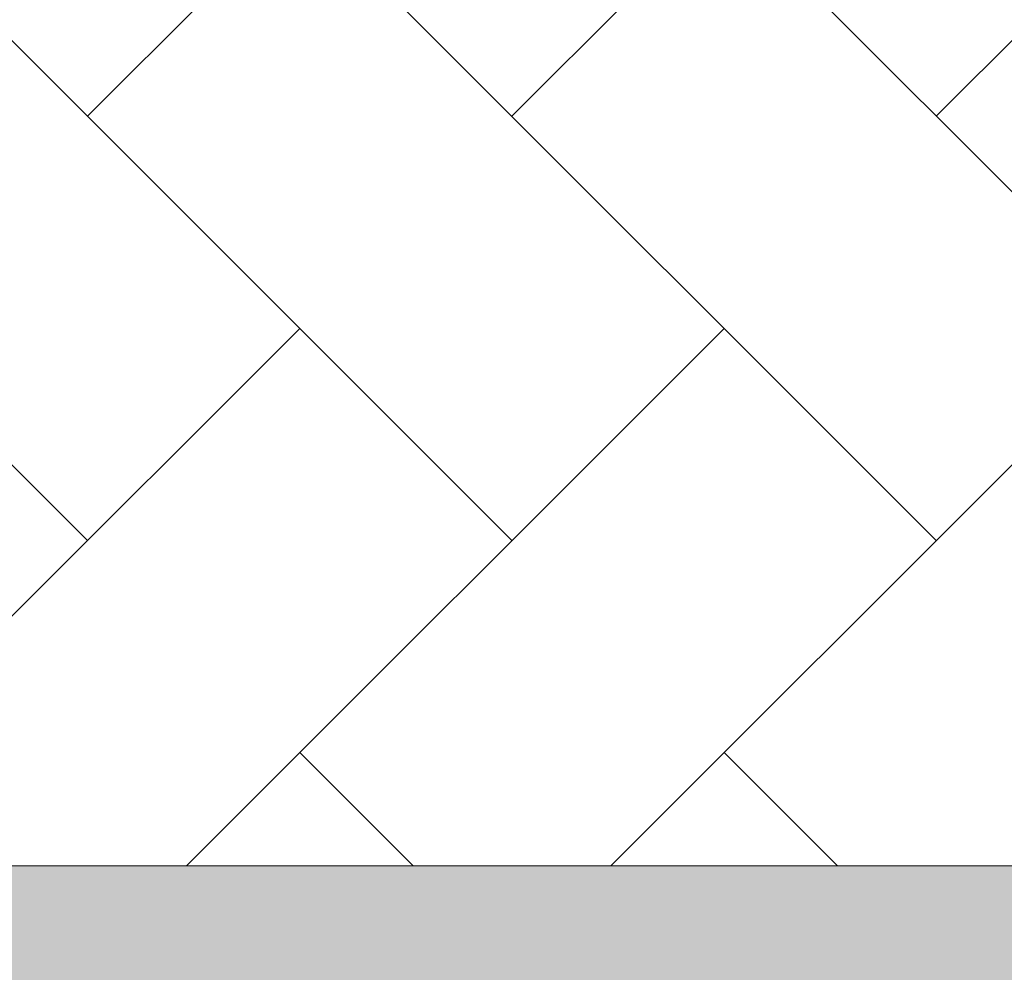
# Model space of a CAD drawing. Header units: millimetres. Extents: x 53645 to 137188, y 78097 to 135542.
# Tile 19 of 256: x 64921 to 65921, y 83594 to 84562. Entities that reach past the tile are written whole.
import ezdxf

# ---------------------------------------------------------------- set-up
doc = ezdxf.new("R2010")
doc.units = ezdxf.units.MM
for name, color, linetype, lineweight in [('GP-graas', 94, 'Continuous', 9), ('GP-POKRITIE1', 7, 'Continuous', 9), ('stair1', 7, 'Continuous', 15)]:
    doc.layers.add(name, color=color, linetype=linetype, lineweight=lineweight)
doc.layers.add('line 1 GP', color=90, linetype='Continuous', lineweight=0, plot=False)

msp = doc.modelspace()

# ---------------------------------------------------------------- hatches: boundary and pattern name
at = {"layer": 'GP-graas', "ltscale": 100}
h = msp.add_hatch(dxfattribs=at)
h.set_pattern_fill('GRASS', color=256, scale=15)
h.set_pattern_definition([(90, (91714.96, -74594.3), (-269.4077, 269.4077), [71.4375, -467.3779]), (45, (91714.96, -74594.3), (-269.4077, 269.4077), [71.4375, -309.5625]), (135, (91714.96, -74594.3), (-269.4077, -269.4077), [71.4375, -309.5625])])
h.paths.add_polyline_path([(73026, 96352.8), (77926, 96352.8), (77926, 95352.8), (89486.2, 95352.8), (91055.3, 97732.8), (59227.9, 97196.4), (55227.9, 78896.4), (81450.5, 78459.4), (81139.4, 81744.2), (83067.3, 84852.8), (80101, 84852.8), (80100.6, 83702.8), (59350.8, 83702.8), (59350.8, 84702.8), (59350.8, 85002.8), (59350.8, 85302.8), (59350.8, 85602.8), (59350.8, 89827.7), (59350.8, 94352.8), (61350.8, 94352.8), (61350.8, 95352.8), (73026, 95352.8)])
at = {"layer": 'GP-POKRITIE1', "ltscale": 100}
h = msp.add_hatch(dxfattribs=at)
h.set_pattern_fill('AR-HBONE', color=252, scale=3, angle=90)
h.set_pattern_definition([(135, (91714.96, -74594.3), (-431.0523, 7e-14), [914.4, -304.8]), (225, (91499.43, -74378.8), (-431.0523, 7e-14), [914.4, -304.8])])
h.paths.add_polyline_path([(61350.8, 95352.7), (73026, 95352.9), (73026, 96202.8), (77926, 96202.8), (77926, 95352.8), (89579.3, 95352.8), (83067.3, 84852.8), (80101, 84852.8), (80101, 83702.8), (59350.8, 83702.5), (59350.8, 84702.8), (76101.3, 84702.8), (76200.8, 84702.8), (79101.6, 84702.8), (79101.6, 87352.8), (83151.2, 87352.8), (83151.3, 88102.8), (83001.5, 88102.8), (83001.5, 93602.8), (83151.5, 93602.8), (83151.5, 94352.8), (76926.8, 94352.8), (76926.7, 95202.8), (73926.3, 95202.8), (73926.3, 94352.9), (61350.8, 94352.7)])

# ---------------------------------------------------------------- linework, layer by layer
at = {"layer": 'line 1 GP', "ltscale": 100}
msp.add_lwpolyline([(73026, 96202.8), (77926, 96202.8), (77926, 95352.8), (89486.2, 95352.8), (91055.3, 97732.8), (59227.9, 97196.4), (55227.9, 78896.4), (81450.5, 78459.4), (81139.4, 81744.2), (83067.3, 84852.8), (80101, 84852.8), (80100.6, 83702.8), (59350.8, 83702.8), (59350.8, 84702.8), (59350.8, 85002.8), (59350.8, 85302.8), (59350.8, 85602.8), (59350.8, 89827.7), (59350.8, 94352.8), (61350.8, 94352.8), (61350.8, 95352.8), (73026, 95352.8)], close=True, dxfattribs=at)
at = {"layer": 'stair1', "ltscale": 75}
msp.add_lwpolyline([(59350.8, 84702.8), (59350.8, 83702.8), (80100.6, 83702.8), (80101, 84852.8), (83067.3, 84852.8), (89579.3, 95352.8), (77926, 95352.8), (77926, 96202.8), (73026, 96202.8), (73026, 95352.8), (61350.8, 95352.8), (61350.8, 94352.8)], dxfattribs=at)

doc.saveas('drawing.dxf')
